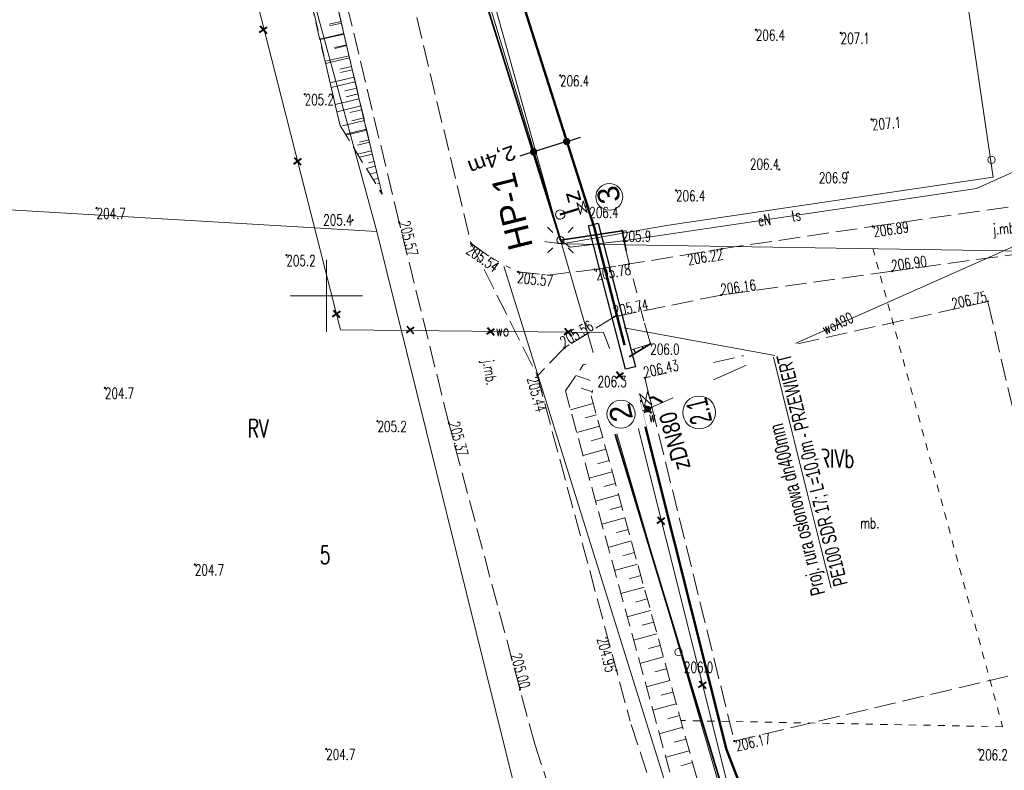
# Model space of a CAD drawing. Header units: metres. Extents: x 7496982 to 7497528, y 5603168 to 5605598.
# Tile 8 of 74: x 7497379 to 7497447, y 5603317 to 5603369. Entities that reach past the tile are written whole.
import ezdxf
from ezdxf.enums import TextEntityAlignment as Align

# ---------------------------------------------------------------- set-up
doc = ezdxf.new("R2010")
doc.units = ezdxf.units.M
doc.header["$MEASUREMENT"] = 0
for name, pattern in [('1', [0]), ('1_SUEP_A', [0]), ('1_SUEP_B', [0]), ('1_SUTP_A', [0]), ('1_SUWP', [0]), ('2_1', [0]), ('2_OTKJ', [2, 1.5, -0.5]), ('2_OTKU', [2, 1.5, -0.5]), ('2_OTOB', [2, 1, -1]), ('2_OTOF', [0]), ('2_OTOO', [0]), ('2_OTRK', [1.75, 1.25, -0.5]), ('2_OTRKG', [1.75, 1.25, -0.5]), ('4', [2.5, 1.5, -1]), ('GDE', [0]), ('GUZ', [1, 0.5, -0.5]), ('WSD', [1.75, 1.25, -0.5]), ('WSG', [0])]:
    doc.linetypes.add(name, pattern=pattern)
doc.layers.get('0').update_dxf_attribs({"color": 250, "linetype": 'CONTINUOUS', "lineweight": 100})
doc.layers.get('Defpoints').update_dxf_attribs({"linetype": 'CONTINUOUS'})
for name, color, linetype, lineweight in [('! IS_opis woda', 7, 'CONTINUOUS', 9), ('! IS_woda', 5, 'CONTINUOUS', 50), ('! r.o.', 7, 'CONTINUOUS', 30), ('!!_IS_Woda', 5, 'CONTINUOUS', 50), ('!_gaz', 40, 'CONTINUOUS', 40), ('!COPIS', 7, 'CONTINUOUS', 15), ('_MAPA_L_0', 7, '1', 18), ('EDZPD_L_0', 3, 'GDE', 18), ('EDZTD_T_0', 3, 'CONTINUOUS', 18), ('EKLTK_T_0', 90, 'CONTINUOUS', 25), ('EUZPU_L_0', 90, '4', 18), ('OTK_E_T_0', 7, 'CONTINUOUS', 0), ('OTK_E_T_3', 7, 'CONTINUOUS', 0), ('OTK_L_0', 7, '2_OTKJ', 18), ('OTK_L_4', 7, '2_OTKU', 18), ('OTO_L_0', 7, '2_OTOO', 35), ('OTO_L_1', 7, '2_OTOB', 18), ('OTO_L_2', 7, '2_OTOF', 18), ('OTR_L_1', 7, '2_OTRK', 18), ('OTR_T_0', 7, 'CONTINUOUS', 18), ('OTR_T_1', 7, 'CONTINUOUS', 18), ('SUE_T_3', 7, 'CONTINUOUS', 18), ('SUEP_E_T_0', 1, 'CONTINUOUS', 0), ('SUEP_L_0', 1, '1_SUEP_A', 18), ('SUP_T_2', 7, 'CONTINUOUS', 18), ('SUTP_E_T_0', 30, 'CONTINUOUS', 0), ('SUTP_L_0', 30, '1_SUTP_A', 18), ('SUW_E_T_2', 5, 'CONTINUOUS', 0), ('SUW_T_5', 5, 'CONTINUOUS', 18), ('SUWP_E_T_0', 5, 'CONTINUOUS', 0), ('SUWP_L_0', 5, '1_SUWP', 18), ('UEEPA_T_2_T_0', 1, 'CONTINUOUS', 0), ('WUKPS_L_1_L_0', 7, '1', 0)]:
    doc.layers.add(name, color=color, linetype=linetype, lineweight=lineweight)
doc.layers.add('view', color=7, linetype='CONTINUOUS')
doc.styles.add('ARIAL', font='arial.ttf', dxfattribs={"width": 0.8})
doc.styles.add('R', font='arial.ttf')
doc.styles.add('RD', font='arial.ttf', dxfattribs={"width": 1.1})
doc.styles.get("Standard").update_dxf_attribs({"font": 'Simplex.SHX', "width": 0.75})
doc.dimstyles.get("Standard").update_dxf_attribs({"dimtxt": 1, "dimasz": 1, "dimexe": 1, "dimexo": 1, "dimgap": 1, "dimtad": 1, "dimtxsty": 'Standard', "dimcen": 2.5, "dimadec": 0, "dimazin": 0, "dimtfac": 1, "dimtmove": 0, "dimatfit": 3, "dimfxl": 1, "dimarcsym": 0})

# ---------------------------------------------------------------- blocks, each defined once
blk = doc.blocks.new('1_SUEO_W')
at = {"linetype": 'Continuous'}
for p, q in [((-0.53035, 0.53035), (-0.8839, 0.8839)), ((0.53035, 0.53035), (0.8839, 0.8839)), ((-0.53035, -0.53035), (-0.8839, -0.8839)), ((0.53035, -0.53035), (0.8839, -0.8839))]:
    blk.add_line(p, q, dxfattribs=at)
blk.add_circle((0, 0), 0.025, dxfattribs=at)
blk = doc.blocks.new('1_SUPP')
at = {"linetype": 'Continuous'}
blk.add_circle((0, 0), 0.25, dxfattribs=at)
blk = doc.blocks.new('1_SUWW')
at = {"linetype": 'Continuous'}
for radius in [0.2, 0.175, 0.15, 0.125, 0.1, 0.075, 0.05, 0.025, 0.00715]:
    blk.add_circle((0, 0), radius, dxfattribs=at)
blk = doc.blocks.new('2_OTRS')
at = {"linetype": 'Continuous'}
blk.add_circle((0, 0), 0.045, dxfattribs=at)
blk = doc.blocks.new('2_OTRN')
at = {"linetype": 'Continuous'}
blk.add_circle((0, 0), 0.045, dxfattribs=at)
blk = doc.blocks.new('SLS')
at = {"linetype": 'Continuous'}
blk.add_circle((0, 0), 0.25, dxfattribs=at)
blk = doc.blocks.new('Hydrant_P-Poż_215')
at = {"layer": 'view', "color": 5, "linetype": 'Continuous', "const_width": 0.005}
for points in [[(0.12, 0.03, 1.579272), (-0.05, -0.11)], [(0.05, -0.11, 0.219529), (0.11, -0.03)]]:
    blk.add_lwpolyline(points, format="xyb", dxfattribs=at)
blk.add_lwpolyline([(-0.1, 0, 1), (0.1, 0, 1)], format="xyb", close=True, dxfattribs=at)
for points in [[(0.1, 0.03), (0.13, 0.03)], [(0.1, 0.03), (0.1, -0.03)], [(0.1, 0.01), (0.1, 0.01)], [(0.13, -0.03), (0.13, 0.03)], [(-0.05, -0.09), (-0.05, -0.15)], [(0.05, -0.15), (-0.05, -0.15)], [(0.05, -0.09), (0.05, -0.15)], [(0.1, -0.01), (0.1, -0.01)], [(0.1, -0.03), (0.13, -0.03)]]:
    blk.add_lwpolyline(points, dxfattribs=at)
blk = doc.blocks.new('krzyż')
at = {"layer": '!_gaz', "color": 1, "linetype": 'ByBlock'}
for points in [[(-0.49, 0.45), (0.49, -0.45)], [(-0.43, -0.58), (0.4, 0.54)]]:
    blk.add_lwpolyline(points, dxfattribs=at)
blk = doc.blocks.new('_Dot')
at = {"color": 0, "linetype": 'ByBlock', "lineweight": -2}
blk.add_line((-0.5, 0), (-1, 0), dxfattribs=at)
at = {"color": 0, "linetype": 'ByBlock', "const_width": 0.5}
blk.add_lwpolyline([(-0.25, 0, 1), (0.25, 0, 1)], format="xyb", close=True, dxfattribs=at)
blk = doc.blocks.new('*D593')
at = {"layer": '!COPIS', "color": 0, "lineweight": -2, "transparency": 16777216}
for p, q in [((7497416.609, 5603360.851), (7497416.36, 5603361.65)), ((7497414.315, 5603360.136), (7497414.066, 5603360.934)), ((7497416.658, 5603360.695), (7497414.364, 5603359.98)), ((7497417.135, 5603360.844), (7497417.612, 5603360.993)), ((7497413.887, 5603359.831), (7497413.409, 5603359.682))]:
    blk.add_line(p, q, dxfattribs=at)
at = {"layer": 'Defpoints', "color": 0, "transparency": 16777216}
for p in [(7497414.364, 5603359.98), (7497416.698, 5603360.565), (7497414.405, 5603359.85)]:
    blk.add_point(p, dxfattribs=at)
at = {"layer": '!COPIS', "color": 0, "lineweight": -2, "transparency": 16777216, "xscale": 0.5, "yscale": 0.5, "zscale": 0.5}
for p, rotation in [((7497416.658, 5603360.695), 197.3256320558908), ((7497414.364, 5603359.98), 17.32563205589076)]:
    blk.add_blockref('_Dot', p, dxfattribs=dict(at, rotation=rotation))
at = {"layer": '!COPIS', "color": 0, "transparency": 16777216, "insert": (7497411.444, 5603359.5), "char_height": 1, "attachment_point": 5, "rotation": 200, "style": 'RD'}
blk.add_mtext('2,4m', dxfattribs=at)

msp = doc.modelspace()

# ---------------------------------------------------------------- linework, layer by layer
at = {"layer": '! IS_woda', "linetype": 'Continuous'}
for points in [[(7497370.6311, 5603480.01695), (7497392.82397, 5603396.85646), (7497396.01595, 5603385.11211), (7497396.01595, 5603385.11211), (7497408.12777, 5603387.53138), (7497418.57021, 5603354.75755), (7497421.68668, 5603342.64039), (7497427.74847, 5603318.52641), (7497436.9972, 5603294.46422), (7497436.89371, 5603289.46378), (7497436.89371, 5603289.46378), (7497442.55268, 5603269.39557), (7497449.3139, 5603246.6309), (7497450.43812, 5603240.40747), (7497459.60645, 5603231.33195), (7497466.85685, 5603224.15777), (7497467.22649, 5603224.47742)], [(7497422.42046, 5603342.88163), (7497422.66875, 5603342.96326)], [(7497422.66875, 5603342.96326), (7497423.31914, 5603342.60596)], [(7497421.68668, 5603342.64039), (7497421.87393, 5603342.70196)]]:
    msp.add_lwpolyline(points, dxfattribs=at)
at = {"layer": '!!_IS_Woda', "lineweight": 13}
for start, end in [(117.9731379, 297.9731379), (297.9731379, 117.9731379)]:
    msp.add_arc((7497416.2162, 5603355.63338, 0), 0.32652, start, end, dxfattribs=at)
at = {"layer": '_MAPA_L_0', "linetype": '1'}
for p, q in [((7497400, 5603347.5), (7497400, 5603352.5)), ((7497397.5, 5603350), (7497402.5, 5603350))]:
    msp.add_line(p, q, dxfattribs=at)
at = {"layer": 'EDZPD_L_0', "linetype": 'GDE'}
for p, q in [((7497403.48, 5603354.46), (7497390.01, 5603404.02)), ((7497324.92, 5603359.09), (7497403.48, 5603354.46)), ((7497418.79, 5603292.75), (7497403.48, 5603354.46)), ((7497416.36, 5603353.61), (7497411.64, 5603354.19)), ((7497431.13, 5603291.75), (7497411.64, 5603354.19))]:
    msp.add_line(p, q, dxfattribs=at)
at = {"layer": 'EDZPD_L_0', "linetype": '1'}
for p, q in [((7497416.36, 5603353.61), (7497402.08, 5603400.57)), ((7497402.08, 5603400.57), (7497416.36, 5603353.61)), ((7497440.21, 5603399.2), (7497446.25, 5603358.23)), ((7497446.25, 5603358.23), (7497423.58, 5603354.88)), ((7497416.36, 5603353.61), (7497423.58, 5603354.88)), ((7497416.36, 5603353.61), (7497448.51, 5603353.1))]:
    msp.add_line(p, q, dxfattribs=at)
at = {"layer": 'EUZPU_L_0', "linetype": 'GUZ'}
for p, q in [((7497437.90747, 5603353.28567), (7497446.91018, 5603320.09752)), ((7497446.91018, 5603320.09752), (7497424.63739, 5603320.52768))]:
    msp.add_line(p, q, dxfattribs=at)
at = {"layer": 'OTK_L_0', "linetype": '2_OTKJ'}
for p, q in [((7497405.041, 5603355.086), (7497400.4, 5603374.398)), ((7497405.323, 5603373.197), (7497410.03, 5603353.612)), ((7497437.891, 5603354.808), (7497456.39, 5603357.44)), ((7497408.484, 5603341.157), (7497405.041, 5603355.086)), ((7497427.432, 5603353.252), (7497437.891, 5603354.808)), ((7497456.48, 5603354.06), (7497439.24, 5603351.701)), ((7497410.03, 5603353.612), (7497414.63, 5603344.451)), ((7497410.03, 5603353.612), (7497411.443, 5603352.623)), ((7497418.603, 5603351.808), (7497427.432, 5603353.252)), ((7497411.443, 5603352.623), (7497413.286, 5603351.648)), ((7497415.32, 5603351.43), (7497418.603, 5603351.808)), ((7497413.286, 5603351.648), (7497415.32, 5603351.43)), ((7497439.24, 5603351.701), (7497427.389, 5603350.048)), ((7497427.389, 5603350.048), (7497419.968, 5603348.535)), ((7497419.968, 5603348.535), (7497416.503, 5603346.388)), ((7497416.503, 5603346.388), (7497414.63, 5603344.451)), ((7497414.63, 5603344.451), (7497421.06189, 5603320.47416)), ((7497414.44105, 5603318.88108), (7497408.484, 5603341.157)), ((7497423.46523, 5603313.12685), (7497421.06189, 5603320.47416)), ((7497414.44105, 5603318.88108), (7497424.193, 5603289.457))]:
    msp.add_line(p, q, dxfattribs=at)
at = {"layer": 'OTK_L_4', "linetype": '2_OTKU'}
for p, q in [((7497445.882, 5603349.595), (7497422.079, 5603344.3)), ((7497451.69, 5603324.649), (7497445.882, 5603349.595)), ((7497422.079, 5603344.3), (7497428.292, 5603319.106)), ((7497428.292, 5603319.106), (7497451.69, 5603324.649))]:
    msp.add_line(p, q, dxfattribs=at)
at = {"layer": 'OTO_L_0', "linetype": '2_OTOO'}
for p, q in [((7497409.608, 5603374.97), (7497416.224, 5603353.861)), ((7497416.224, 5603353.861), (7497420.503, 5603354.507)), ((7497420.503, 5603354.507), (7497420.779, 5603353.104)), ((7497422.468, 5603346.663), (7497418.804, 5603344.416)), ((7497418.804, 5603344.416), (7497424.804, 5603324.588)), ((7497434.36, 5603293.07), (7497424.804, 5603324.588))]:
    msp.add_line(p, q, dxfattribs=at)
at = {"layer": 'OTO_L_1', "linetype": '2_OTOB'}
msp.add_line((7497420.78, 5603353.1), (7497422.06, 5603348.09), dxfattribs=at)
at = {"layer": 'OTO_L_2', "linetype": '2_OTOF'}
msp.add_line((7497422.06, 5603348.09), (7497422.468, 5603346.663), dxfattribs=at)
at = {"layer": 'OTR_L_1', "linetype": '2_OTRK'}
for p, q in [((7497397.65, 5603375.78), (7497400.94, 5603361.81)), ((7497400.94, 5603361.81), (7497403.85, 5603357.05)), ((7497417.81097, 5603345.19421), (7497422.468, 5603346.663)), ((7497416.56979, 5603343.40139), (7497417.81097, 5603345.19421)), ((7497424.74, 5603313.56), (7497416.56979, 5603343.40139))]:
    msp.add_line(p, q, dxfattribs=at)
at = {"layer": 'OTR_L_1', "linetype": '2_OTRKG'}
for p, q in [((7497401.53392, 5603366.79127), (7497400.51, 5603371.16)), ((7497402.09461, 5603364.399), (7497401.53392, 5603366.79127)), ((7497403.85, 5603357.05), (7497402.09461, 5603364.399)), ((7497422.468, 5603346.663), (7497418.804, 5603344.416)), ((7497418.804, 5603344.416), (7497418.36261, 5603343.05661)), ((7497418.36261, 5603343.05661), (7497426.4, 5603313.96))]:
    msp.add_line(p, q, dxfattribs=at)
at = {"layer": 'OTR_L_1', "linetype": '2_1'}
for p, q in [((7497401.00988, 5603369.02718), (7497400.17138, 5603368.83066)), ((7497401.2064, 5603368.18869), (7497399.5303, 5603367.79585)), ((7497401.40282, 5603367.35064), (7497400.56522, 5603367.15433)), ((7497401.59913, 5603366.51304), (7497399.92483, 5603366.12062)), ((7497401.79534, 5603365.67589), (7497400.95864, 5603365.47978)), ((7497401.99144, 5603364.83918), (7497400.31893, 5603364.44719)), ((7497402.18912, 5603364.00333), (7497401.35331, 5603363.80368)), ((7497402.38876, 5603363.16751), (7497400.71448, 5603362.76759)), ((7497402.58872, 5603362.33037), (7497401.75025, 5603362.13009)), ((7497402.789, 5603361.4919), (7497401.34529, 5603361.14705)), ((7497402.98933, 5603360.65324), (7497402.15066, 5603360.45292)), ((7497403.18965, 5603359.81458), (7497402.2911, 5603359.59995)), ((7497403.38997, 5603358.97592), (7497402.76401, 5603358.8264)), ((7497403.5903, 5603358.13726), (7497403.23691, 5603358.05285)), ((7497403.79062, 5603357.2986), (7497403.70982, 5603357.2793)), ((7497421.46075, 5603346.04529), (7497421.30658, 5603346.2967)), ((7497421.96438, 5603346.35415), (7497421.88729, 5603346.47985)), ((7497419.94988, 5603345.11873), (7497419.64103, 5603345.62235)), ((7497420.45351, 5603345.42758), (7497420.14515, 5603345.93039)), ((7497420.95713, 5603345.73644), (7497420.72586, 5603346.11354)), ((7497418.94264, 5603344.50102), (7497418.63378, 5603345.00464)), ((7497419.44626, 5603344.80988), (7497418.98373, 5603345.56409)), ((7497418.67178, 5603344.00877), (7497417.2989, 5603344.45454)), ((7497418.44889, 5603343.32233), (7497417.65944, 5603343.57867)), ((7497418.50923, 5603342.52584), (7497416.92901, 5603342.08934)), ((7497418.72748, 5603341.73573), (7497417.93648, 5603341.51723)), ((7497418.94598, 5603340.94473), (7497417.36217, 5603340.50723)), ((7497419.16473, 5603340.15282), (7497418.37193, 5603339.93383)), ((7497419.38373, 5603339.36002), (7497417.79632, 5603338.92153)), ((7497419.60297, 5603338.56632), (7497418.80837, 5603338.34682)), ((7497419.82247, 5603337.77171), (7497418.23145, 5603337.33222)), ((7497420.04221, 5603336.9762), (7497419.2458, 5603336.75621)), ((7497420.2622, 5603336.17979), (7497418.66757, 5603335.73931)), ((7497420.48245, 5603335.38248), (7497419.68423, 5603335.16198)), ((7497420.70294, 5603334.58426), (7497419.10469, 5603334.14277)), ((7497420.92368, 5603333.78513), (7497420.12365, 5603333.56413)), ((7497421.14468, 5603332.98509), (7497419.54279, 5603332.5426)), ((7497421.36592, 5603332.18415), (7497420.56407, 5603331.96265)), ((7497421.58742, 5603331.3823), (7497419.98189, 5603330.9388)), ((7497421.80917, 5603330.57953), (7497421.00549, 5603330.35753)), ((7497422.03117, 5603329.77586), (7497420.42199, 5603329.33135)), ((7497422.25342, 5603328.97127), (7497421.44792, 5603328.74877)), ((7497422.47593, 5603328.16577), (7497420.86309, 5603327.72025)), ((7497422.69868, 5603327.35935), (7497421.89135, 5603327.13634)), ((7497422.92169, 5603326.55202), (7497421.3052, 5603326.10549)), ((7497423.14496, 5603325.74377), (7497422.33579, 5603325.52025)), ((7497423.36847, 5603324.9346), (7497421.7483, 5603324.48706)), ((7497423.59224, 5603324.12452), (7497422.78124, 5603323.90049)), ((7497423.81627, 5603323.31351), (7497422.19242, 5603322.86495)), ((7497424.04055, 5603322.50159), (7497423.2277, 5603322.27705)), ((7497424.26508, 5603321.68874), (7497422.63754, 5603321.23916)), ((7497424.48987, 5603320.87496), (7497423.67518, 5603320.64992)), ((7497424.71492, 5603320.06027), (7497423.08367, 5603319.60967)), ((7497424.94022, 5603319.24465), (7497424.12367, 5603319.01909)), ((7497425.16577, 5603318.4281), (7497423.53082, 5603317.97648)), ((7497425.39158, 5603317.61062), (7497424.57318, 5603317.38456))]:
    msp.add_line(p, q, dxfattribs=at)
msp.add_point((7497422.468, 5603346.663), dxfattribs=at)
at = {"layer": 'SUEP_L_0', "linetype": '1_SUEP_B'}
for p, q in [((7497403.33348, 5603400.00443), (7497416.224, 5603353.861)), ((7497416.224, 5603353.861), (7497434.17368, 5603292.26168))]:
    msp.add_line(p, q, dxfattribs=at)
at = {"layer": 'SUEP_L_0', "linetype": '1_SUEP_A'}
for p, q in [((7497457.316, 5603362.896), (7497445.086, 5603357.444)), ((7497445.086, 5603357.444), (7497436.551, 5603356.16)), ((7497436.551, 5603356.16), (7497420.923, 5603353.849)), ((7497416.898, 5603353.374), (7497416.224, 5603353.861)), ((7497420.923, 5603353.849), (7497417.891, 5603353.491)), ((7497417.891, 5603353.491), (7497416.898, 5603353.374))]:
    msp.add_line(p, q, dxfattribs=at)
at = {"layer": 'SUTP_L_0', "linetype": '1_SUTP_A'}
for p, q in [((7497457.316, 5603362.896), (7497445.086, 5603357.444)), ((7497445.086, 5603357.444), (7497436.551, 5603356.16)), ((7497436.551, 5603356.16), (7497420.923, 5603353.849)), ((7497416.898, 5603353.374), (7497416.224, 5603353.861)), ((7497420.923, 5603353.849), (7497416.898, 5603353.374))]:
    msp.add_line(p, q, dxfattribs=at)
at = {"layer": 'SUWP_L_0', "linetype": '1_SUWP'}
for p, q in [((7497393.50876, 5603377.01992), (7497400.97789, 5603347.64095)), ((7497487.6, 5603371.2), (7497422.276, 5603342.13406)), ((7497400.97789, 5603347.64095), (7497419.20952, 5603347.44284)), ((7497419.20952, 5603347.44284), (7497421.36623, 5603341.843)), ((7497422.276, 5603342.13406), (7497421.36623, 5603341.843)), ((7497421.36623, 5603341.843), (7497434.14254, 5603290.86884))]:
    msp.add_line(p, q, dxfattribs=at)
at = {"layer": 'WUKPS_L_1_L_0', "linetype": 'WSD'}
for p, q in [((7497398.74, 5603371.29), (7497400.94, 5603361.81)), ((7497400.94, 5603361.81), (7497403.85, 5603357.05))]:
    msp.add_line(p, q, dxfattribs=at)
at = {"layer": 'WUKPS_L_1_L_0', "linetype": 'WSG'}
for p, q in [((7497400.51, 5603371.16), (7497402.76, 5603361.56)), ((7497402.76, 5603361.56), (7497403.85, 5603357.05))]:
    msp.add_line(p, q, dxfattribs=at)
at = {"layer": 'WUKPS_L_1_L_0', "linetype": '1'}
for p, q in [((7497401.0382, 5603368.90633), (7497400.211, 5603368.71246)), ((7497401.21427, 5603368.15511), (7497399.55761, 5603367.76683)), ((7497401.39034, 5603367.40389), (7497400.5615, 5603367.20963)), ((7497401.56641, 5603366.65267), (7497399.90646, 5603366.26362)), ((7497401.74247, 5603365.90144), (7497400.912, 5603365.7068)), ((7497401.91854, 5603365.15022), (7497400.25531, 5603364.7604)), ((7497402.09461, 5603364.399), (7497401.2625, 5603364.20397)), ((7497402.27068, 5603363.64778), (7497400.60416, 5603363.25718)), ((7497402.44675, 5603362.89655), (7497401.61301, 5603362.70115)), ((7497402.62281, 5603362.14533), (7497401.09892, 5603361.78817)), ((7497402.76, 5603361.56), (7497401.30745, 5603361.20894)), ((7497402.94126, 5603360.81001), (7497402.29496, 5603360.65381)), ((7497403.12252, 5603360.06003), (7497402.15307, 5603359.82573)), ((7497403.30378, 5603359.31004), (7497402.91531, 5603359.21615)), ((7497403.48504, 5603358.56005), (7497402.9987, 5603358.44251)), ((7497403.6663, 5603357.81007), (7497403.53566, 5603357.77849)), ((7497403.84756, 5603357.06008), (7497403.84432, 5603357.0593))]:
    msp.add_line(p, q, dxfattribs=at)
msp.add_point((7497403.85, 5603357.05), dxfattribs=at)

# ---------------------------------------------------------------- block references
at = {"layer": '!!_IS_Woda', "lineweight": 13, "xscale": 0.6220800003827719, "yscale": 0.6220800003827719, "zscale": 0.6220800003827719, "rotation": 69.27572696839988}
msp.add_blockref('Hydrant_P-Poż_215', (7497416.21071, 5603355.62699, 0), dxfattribs=at)
at = {"layer": '!_gaz', "linetype": 'ByBlock', "transparency": 33554687, "xscale": 0.5, "yscale": 0.5, "zscale": 0.5, "rotation": 77.69848993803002}
for p in [(7497395.61321, 5603368.44479), (7497397.99312, 5603359.32329), (7497400.69454, 5603348.7267), (7497405.81655, 5603347.61744), (7497411.38943, 5603347.51719), (7497416.75828, 5603347.46769), (7497423.21059, 5603334.38709), (7497426.08853, 5603323.0058)]:
    msp.add_blockref('krzyż', p, dxfattribs=at)
at = {"layer": 'OTR_T_0'}
for p, rotation in [((7497405.041, 5603355.086), 283.8841874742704), ((7497437.891, 5603354.808), 8.097589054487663), ((7497410.03, 5603353.612), 325.0106996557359), ((7497427.432, 5603353.252), 9.288610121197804), ((7497418.603, 5603351.808), 9.288610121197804), ((7497439.24, 5603351.701), 7.791569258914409), ((7497413.286, 5603351.648), 353.8825073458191), ((7497427.389, 5603350.048), 7.940494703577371), ((7497445.882, 5603349.595), 12.54128280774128), ((7497419.968, 5603348.535), 11.52358462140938), ((7497416.503, 5603346.388), 31.78337369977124), ((7497414.63, 5603344.451), 285.0163186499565), ((7497422.079, 5603344.3), 12.54128280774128), ((7497408.484, 5603341.157), 284.9717653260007), ((7497420.115, 5603324.004), 285.0163186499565), ((7497413.423, 5603322.688), 284.9717653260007), ((7497428.292, 5603319.106), 13.32771078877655)]:
    msp.add_blockref('2_OTRS', p, dxfattribs=dict(at, rotation=rotation))
at = {"layer": 'OTR_T_1'}
for p in [(7497429.791, 5603368.453), (7497435.673, 5603368.228), (7497416.203, 5603365.276), (7497398.4862, 5603363.971), (7497431.409, 5603358.753), (7497436.182, 5603358.559), (7497424.255, 5603357.303), (7497384.04877, 5603356.08191), (7497418.236, 5603356.149), (7497401.80017, 5603355.24831), (7497420.503, 5603354.507), (7497397.21786, 5603352.8098), (7497422.468, 5603346.663), (7497418.804, 5603344.416), (7497384.62658, 5603343.60326), (7497403.53719, 5603341.30232), (7497390.86545, 5603331.34868), (7497424.804, 5603324.588), (7497399.97901, 5603318.54523), (7497445.24819, 5603318.51779)]:
    msp.add_blockref('2_OTRN', p, dxfattribs=at)
at = {"layer": 'OTR_T_1', "rotation": 4.987667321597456}
msp.add_blockref('2_OTRN', (7497437.816, 5603362.231), dxfattribs=at)
at = {"layer": 'SUE_T_3'}
for name in ['1_SUEO_W', '1_SUPP']:
    msp.add_blockref(name, (7497416.224, 5603353.861), dxfattribs=at)
at = {"layer": 'SUP_T_2'}
for p in [(7497446.14058, 5603359.42351), (7497416.224, 5603353.861)]:
    msp.add_blockref('1_SUPP', p, dxfattribs=at)
at = {"layer": 'SUW_T_5'}
msp.add_blockref('1_SUWW', (7497422.276, 5603342.13406), dxfattribs=at)
at = {"layer": 'UEEPA_T_2_T_0'}
msp.add_blockref('SLS', (7497424.42, 5603325.27), dxfattribs=at)

# ---------------------------------------------------------------- texts
at = {"layer": '! IS_opis woda', "lineweight": 9, "style": 'R', "width": 0.8}
msp.add_text('zDN80', height=1.2, rotation=105.1170605, dxfattribs=at).set_placement((7497425.27434, 5603338.0926))
at = {"layer": 'EDZTD_T_0', "width": 0.7}
msp.add_text('5', height=1.25001, dxfattribs=at).set_placement((7497399.52795, 5603332.64593), align=Align.TOP_LEFT)
at = {"layer": 'EKLTK_T_0', "width": 0.7}
for s, p in [('RV', (7497394.52968, 5603341.41621)), ('Br-RIVb', (7497431.90673, 5603339.32513))]:
    msp.add_text(s, height=1.25001, dxfattribs=at).set_placement(p, align=Align.TOP_LEFT)
at = {"layer": 'OTK_E_T_0', "lineweight": 9, "width": 0.7}
for rotation, p in [(4.7078481, (7497447.11654, 5603354.56484)), (279.0902758, (7497411.24232, 5603344.67427))]:
    msp.add_text('j.mb.', height=0.75, rotation=rotation, dxfattribs=at).set_placement(p, align=Align.MIDDLE)
at = {"layer": 'OTK_E_T_3', "lineweight": 9, "width": 0.7}
msp.add_text('mb.', height=0.75, dxfattribs=at).set_placement((7497437.69571, 5603334.22957), align=Align.MIDDLE)
at = {"layer": 'OTR_T_0', "lineweight": 9, "width": 0.7}
for s, rotation, p in [('205.57', 283.8841875, (7497405.041, 5603355.086)), ('206.90', 7.7915693, (7497439.24, 5603351.701)), ('206.16', 7.9404947, (7497427.389, 5603350.048)), ('205.74', 11.5235846, (7497419.968, 5603348.535)), ('205.56', 31.7833737, (7497416.503, 5603346.388)), ('206.43', 12.5412828, (7497422.079, 5603344.3)), ('205.37', 284.9717653, (7497408.484, 5603341.157))]:
    msp.add_text(s, height=0.75, rotation=rotation, dxfattribs=at).set_placement(p)
for s, rotation, p in [('206.89', 8.0975891, (7497437.891, 5603354.808)), ('205.54', 325.0106997, (7497410.03, 5603353.612)), ('205.78', 9.2886101, (7497418.603, 5603351.808)), ('205.57', 353.8825073, (7497413.286, 5603351.648)), ('205.44', 285.0163186, (7497414.63, 5603344.451)), ('206.17', 13.3277108, (7497428.292, 5603319.106))]:
    msp.add_text(s, height=0.75, rotation=rotation, dxfattribs=at).set_placement(p, align=Align.TOP_LEFT)
for s, rotation, p in [('206.22', 9.2886101, (7497427.432, 5603353.252)), ('204.95', 285.0163186, (7497420.115, 5603324.004))]:
    msp.add_text(s, height=0.75, rotation=rotation, dxfattribs=at).set_placement(p, align=Align.TOP_RIGHT)
for s, rotation, p in [('206.75', 12.5412828, (7497445.882, 5603349.595)), ('205.00', 284.9717653, (7497413.423, 5603322.688))]:
    msp.add_text(s, height=0.75, rotation=rotation, dxfattribs=at).set_placement(p, align=Align.RIGHT)
at = {"layer": 'OTR_T_1', "lineweight": 9, "width": 0.7}
for s, p in [('206.4', (7497429.791, 5603368.453)), ('207.1', (7497435.673, 5603368.228)), ('206.4', (7497416.203, 5603365.276)), ('205.2', (7497398.4862, 5603363.971)), ('206.4', (7497424.255, 5603357.303)), ('204.7', (7497384.04877, 5603356.08191)), ('206.4', (7497418.236, 5603356.149)), ('205.9', (7497420.503, 5603354.507)), ('205.2', (7497397.21786, 5603352.8098)), ('206.0', (7497422.468, 5603346.663)), ('206.3', (7497418.804, 5603344.416)), ('204.7', (7497384.62658, 5603343.60326)), ('205.2', (7497403.53719, 5603341.30232)), ('204.7', (7497390.86545, 5603331.34868)), ('206.0', (7497424.804, 5603324.588)), ('204.7', (7497399.97901, 5603318.54523)), ('206.2', (7497445.24819, 5603318.51779))]:
    msp.add_text(s, height=0.75, dxfattribs=at).set_placement(p, align=Align.TOP_LEFT)
msp.add_text('207.1', height=0.75, rotation=4.9876673, dxfattribs=at).set_placement((7497437.816, 5603362.231), align=Align.TOP_LEFT)
msp.add_text('206.4', height=0.75, dxfattribs=at).set_placement((7497431.409, 5603358.753), align=Align.RIGHT)
msp.add_text('206.9', height=0.75, dxfattribs=at).set_placement((7497436.182, 5603358.559), align=Align.TOP_RIGHT)
msp.add_text('205.4', height=0.75, dxfattribs=at).set_placement((7497401.80017, 5603355.24831), align=Align.MIDDLE_RIGHT)
at = {"layer": 'SUEP_E_T_0', "lineweight": 9, "width": 0.7}
msp.add_text('eN', height=0.75, rotation=8.4119963, dxfattribs=at).set_placement((7497430.37397, 5603355.24657), align=Align.MIDDLE)
at = {"layer": 'SUTP_E_T_0', "lineweight": 9, "width": 0.7}
msp.add_text('ts', height=0.75, rotation=8.4119963, dxfattribs=at).set_placement((7497432.57039, 5603355.57136), align=Align.MIDDLE)
at = {"layer": 'SUW_E_T_2', "lineweight": 9, "width": 0.7}
msp.add_text('w', height=0.75, dxfattribs=at).set_placement((7497422.35939, 5603341.22386))
at = {"layer": 'SUWP_E_T_0', "lineweight": 9, "width": 0.7}
for s, rotation, p in [('woA90', 24.2827605, (7497435.47175, 5603348.08738)), ('wo', 359.6483952, (7497412.20486, 5603347.57206))]:
    msp.add_text(s, height=0.75, rotation=rotation, dxfattribs=at).set_placement(p, align=Align.MIDDLE)

# ---------------------------------------------------------------- next in the draw order: texts
at = {"layer": '! IS_opis woda', "lineweight": 9, "attachment_point": 1, "style": 'R', "bg_fill": 2}
for s, insert, char_height, rotation in [('3', (7497418.97318, 5603356.25364), 1.5, 103.8467477), ('HP-1', (7497412.67996, 5603353.01165), 1.7, 103.9952916), ('2', (7497419.8224, 5603341.12145), 1.5, 103.8467477)]:
    msp.add_mtext_dynamic_manual_height_columns(s, width=4.3403357, gutter_width=12.5, heights=[0], dxfattribs=dict(at, insert=insert, char_height=char_height, rotation=rotation))
at = {"layer": '!COPIS', "ltscale": 5, "insert": (7497433.64328, 5603329.10424), "char_height": 1, "attachment_point": 1, "rotation": 104, "style": 'ARIAL', "bg_fill": 3, "box_fill_scale": 1.5, "bg_fill_color": 256, "bg_fill_transparency": 0}
msp.add_mtext_dynamic_manual_height_columns('{\\fArial Narrow|b0|i0|c238|p34;Proj. rura osłonowa dn400mm\\P\\O PE100 SDR 17; L=10,0m - PRZEWIERT}', width=19.4986904, gutter_width=12.5, heights=[0], dxfattribs=at)

# ---------------------------------------------------------------- next in the draw order: linework, layer by layer
at = {"layer": '! IS_opis woda', "lineweight": 9}
for centre, radius in [((7497419.61837, 5603356.85695), 0.92898), ((7497420.43297, 5603341.78534), 0.97454)]:
    msp.add_circle(centre, radius, dxfattribs=at)
at = {"layer": '! r.o.', "ltscale": 0.08}
msp.add_lwpolyline([(7497418.84367, 5603355.02584), (7497421.42557, 5603345.06779), (7497420.75179, 5603344.89514), (7497418.1772, 5603354.84625)], close=True, dxfattribs=at)
at = {"layer": '!!_IS_Woda', "lineweight": 13}
for points in [[(7497417.35812, 5603356.43367), (7497418.08895, 5603355.77688), (7497417.8164, 5603356.57515), (7497417.63068, 5603355.63539)], [(7497422.58058, 5603342.40425), (7497422.25868, 5603343.36392), (7497422.02975, 5603342.23743), (7497421.70785, 5603343.19711)]]:
    msp.add_lwpolyline(points, close=True, dxfattribs=at)
at = {"layer": '!!_IS_Woda', "elevation": 0}
msp.add_lwpolyline([(7497417.49531, 5603356.03817), (7497416.21071, 5603355.62699)], dxfattribs=at)
at = {"layer": '!!_IS_Woda'}
msp.add_lwpolyline([(7497418.09987, 5603356.23168), (7497417.95268, 5603356.17754)], dxfattribs=at)
at = {"layer": '!COPIS', "ltscale": 5}
msp.add_lwpolyline([(7497420.65999, 5603347.77783), (7497431.1079, 5603345.85877)], dxfattribs=at)

# ---------------------------------------------------------------- next in the draw order: block references
at = {"layer": '!_gaz', "linetype": 'ByBlock', "transparency": 33554687, "xscale": 0.5, "yscale": 0.5, "zscale": 0.5, "rotation": 77.69848993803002}
for p in [(7497420.33417, 5603344.45696), (7497422.31971, 5603342.09812)]:
    msp.add_blockref('krzyż', p, dxfattribs=at)

# ---------------------------------------------------------------- next in the draw order: texts
at = {"layer": '! IS_opis woda', "lineweight": 9, "style": 'R'}
msp.add_text('z', height=1.2, rotation=105.1170605, dxfattribs=at).set_placement((7497417.69284, 5603356.58825))

# ---------------------------------------------------------------- next in the draw order: dimensions: what is measured, and where the dimension line sits
at = {"layer": '!COPIS'}
dim = msp.add_linear_dim(base=(7497414.36412, 5603359.97959), p1=(7497416.69809, 5603360.56505), p2=(7497414.40467, 5603359.8496), angle=197.3256321, text='2,4m', dimstyle='Standard', override={"dimasz": 0.5, "dimexo": 0.3, "dimtxsty": 'RD', "dimblk1": 'Dot', "dimblk2": 'Dot', "dimsah": 1, "dimtmove": 2}, dxfattribs=at)
dim.commit()
dim.dimension.update_dxf_attribs({"geometry": '*D593', "text_midpoint": (7497411.4436, 5603359.49962), "dimtype": 161, "text_rotation": 200})

# ---------------------------------------------------------------- next in the draw order: texts
at = {"layer": '! IS_opis woda', "lineweight": 9, "insert": (7497425.31373, 5603340.94737), "char_height": 1.5, "attachment_point": 1, "rotation": 103.8467477, "style": 'R', "bg_fill": 2}
msp.add_mtext_dynamic_manual_height_columns('{\\W0.6;2.1}', width=4.3403357, gutter_width=12.5, heights=[0], dxfattribs=at)

# ---------------------------------------------------------------- next in the draw order: linework, layer by layer
at = {"layer": '! IS_opis woda', "lineweight": 9}
msp.add_circle((7497425.85557, 5603341.90227), 1.13945, dxfattribs=at)

doc.saveas('drawing.dxf')
